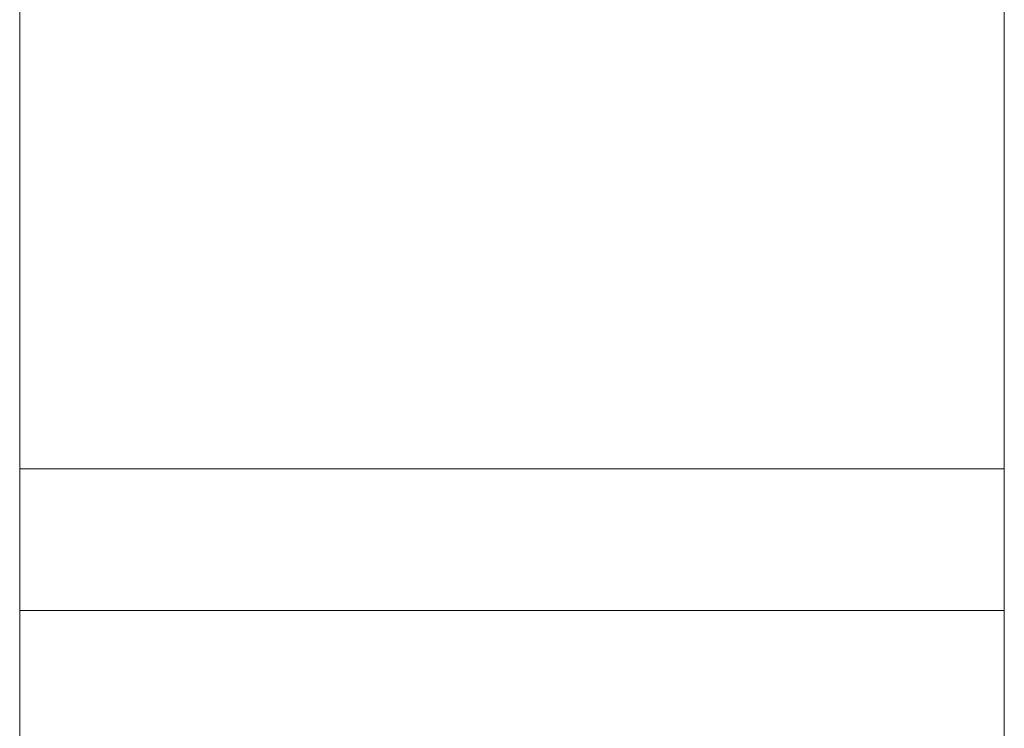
# Model space of a CAD drawing. Header units: inches. Extents: x -3.7 to 22.7, y -9.6 to 17.3.
# Tile 105 of 130: x 10.8 to 14.7, y 2.4 to 5.2. Entities that reach past the tile are written whole.
import ezdxf

# ---------------------------------------------------------------- set-up
doc = ezdxf.new("R2010")
doc.units = ezdxf.units.IN
doc.header["$MEASUREMENT"] = 0

msp = doc.modelspace()

# ---------------------------------------------------------------- linework, layer by layer
at = {"color": 7, "linetype": 'Continuous', "lineweight": 15}
for p, q in [((10.808, 5.3923), (10.808, 3.4503)), ((14.683, 3.4503), (14.683, 5.3923)), ((10.808, 3.4503), (10.808, 2.8923)), ((10.808, 3.4503), (14.683, 3.4503)), ((14.683, 2.8923), (14.683, 3.4503)), ((10.808, 2.8923), (10.808, 0.9513)), ((10.808, 2.8923), (14.683, 2.8923)), ((14.683, 0.9513), (14.683, 2.8923))]:
    msp.add_line(p, q, dxfattribs=at)

doc.saveas('drawing.dxf')
